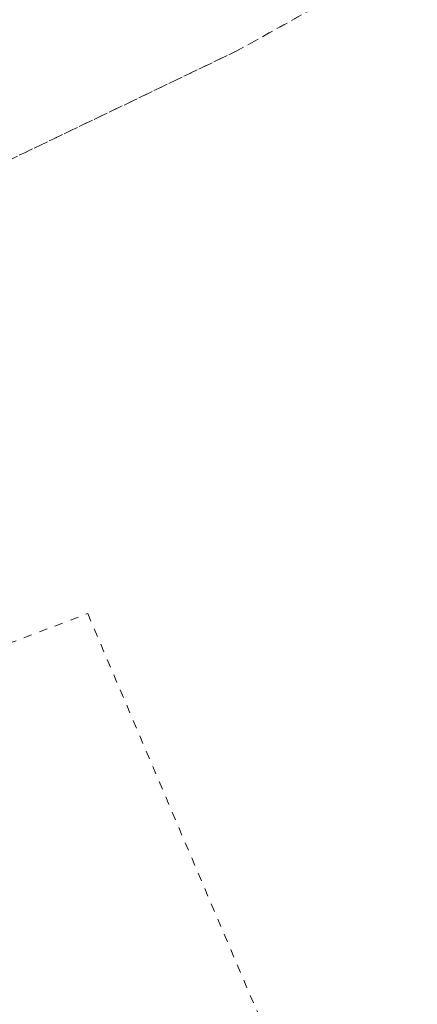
# Model space of a CAD drawing. Header units: metres. Extents: x 8440716 to 8446743, y 5883760 to 5887966.
# Tile 25 of 256: x 8442262 to 8442286, y 5885625 to 5885685. Entities that reach past the tile are written whole.
import ezdxf

# ---------------------------------------------------------------- set-up
doc = ezdxf.new("R2010")
doc.units = ezdxf.units.M
doc.header["$MEASUREMENT"] = 0
doc.linetypes.add('0.5_0.5', pattern=[1, 0.5, -0.5])
doc.layers.add('218-kontur użytku gruntowego', color=253, linetype='CONTINUOUS')

msp = doc.modelspace()

# ---------------------------------------------------------------- linework, layer by layer
at = {"layer": '218-kontur użytku gruntowego', "color": 3, "linetype": '0.5_0.5', "lineweight": 18, "flags": 128}
for points in [[(8442275.3, 5885682.92), (8442375.3, 5885738.28)], [(8442375.3, 5885738.28), (8442275.3, 5885682.92)], [(8442234.63, 5885663.39), (8442275.3, 5885682.92)], [(8442275.3, 5885682.92), (8442234.63, 5885663.39)], [(8442244.73, 5885640.85), (8442266.35, 5885649.02)], [(8442266.35, 5885649.02), (8442285.84, 5885603.24)]]:
    msp.add_lwpolyline(points, dxfattribs=at)

doc.saveas('drawing.dxf')
